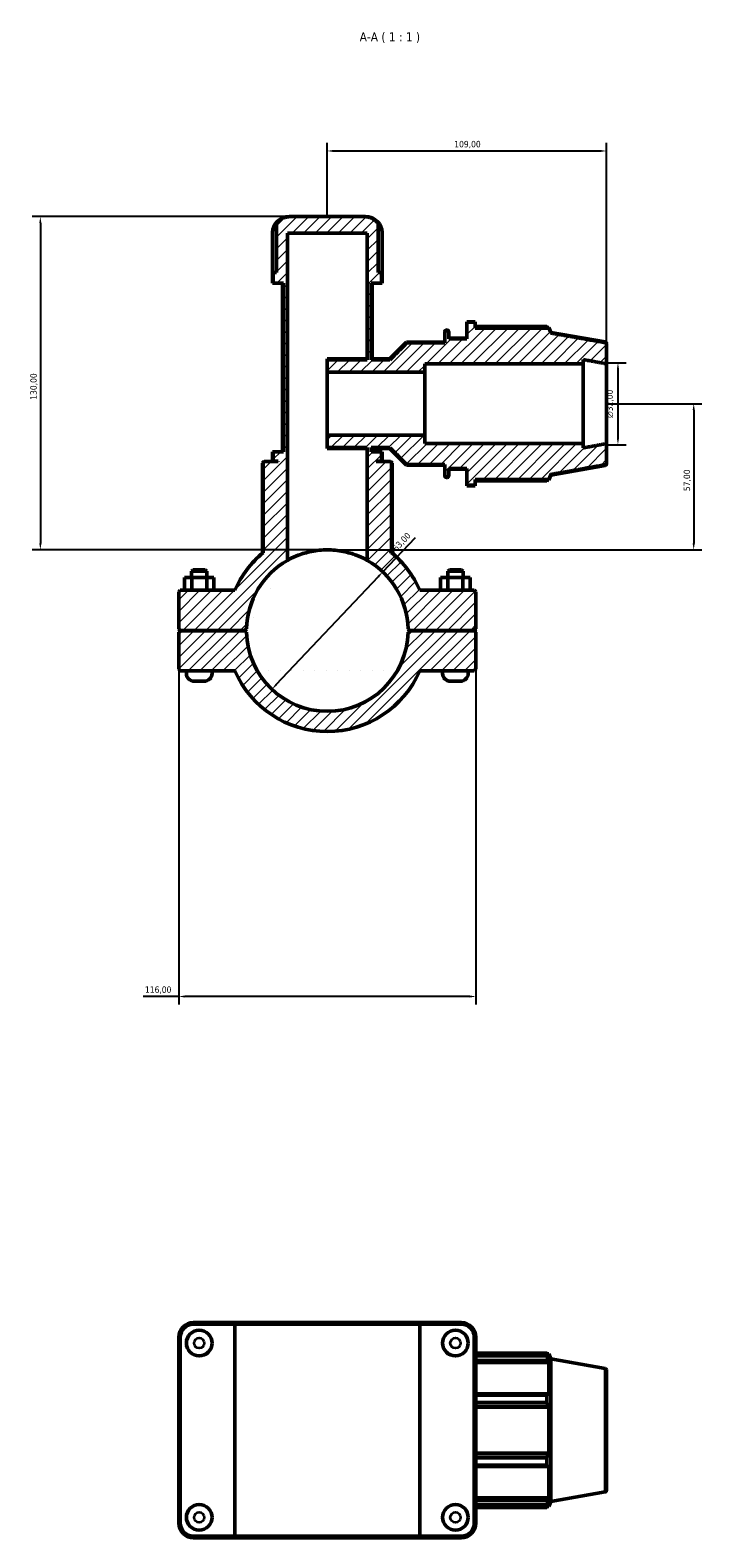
# Model space of a CAD drawing. Header units: millimetres. Extents: x 0 to 904, y -9 to 1297.
# Tile 5 of 5: x 285 to 547, y 709 to 1297. Entities that reach past the tile are written whole.
import ezdxf

# ---------------------------------------------------------------- set-up
doc = ezdxf.new("R2010")
doc.units = ezdxf.units.MM
for name, color, linetype, lineweight in [('Dimension (ISO)', 7, 'Continuous', 25), ('Hatch (ISO)', 7, 'Continuous', 18), ('Symbol (ISO)', 7, 'Continuous', 25), ('Visible (ISO)', 7, 'Continuous', 50), ('Visible Narrow (ISO)', 7, 'Continuous', 35)]:
    doc.layers.add(name, color=color, linetype=linetype, lineweight=lineweight)
doc.styles.add('Label Text (ISO)', font='tahoma.ttf')
doc.styles.add('Note Text (ISO)', font='tahoma.ttf')
doc.dimstyles.new('Default (ISO)', dxfattribs={"dimtxt": 2.5, "dimasz": 2.5, "dimexe": 3.175, "dimexo": 0, "dimgap": 0.762, "dimtad": 1, "dimrnd": 1e-08, "dimzin": 0, "dimtxsty": 'Note Text (ISO)', "dimcen": 0.09, "dimdle": 10, "dimclrd": 256, "dimclre": 256, "dimclrt": 256, "dimazin": 0, "dimtfac": 1.40208, "dimtmove": 0, "dimatfit": 3, "dimfxl": 1, "dimtolj": 1, "dimtzin": 0, "dimlwd": -1, "dimlwe": -1, "dimarcsym": 0})

# ---------------------------------------------------------------- blocks, each defined once
blk = doc.blocks.new('*D7')
at = {"layer": 'Defpoints', "color": 0, "transparency": 16777216}
for p in [(386.58, 1224.48), (289.03, 1094.48), (401.04, 1094.48)]:
    blk.add_point(p, dxfattribs=at)
at = {"layer": 'Dimension (ISO)', "transparency": 16777216}
for p, q in [((386.58, 1224.48), (285.86, 1224.48)), ((289.03, 1221.98), (289.03, 1096.98)), ((401.04, 1094.48), (285.86, 1094.48))]:
    blk.add_line(p, q, dxfattribs=at)
for points in [[(288.61, 1221.98), (289.45, 1221.98), (289.03, 1224.48)], [(288.61, 1096.98), (289.45, 1096.98), (289.03, 1094.48)]]:
    blk.add_solid(points, dxfattribs=at)
at = {"layer": 'Dimension (ISO)', "color": 232, "true_color": 0xca0064, "transparency": 16777216, "insert": (285.1, 1153.03), "char_height": 2.5, "attachment_point": 1, "rotation": 90, "style": 'Note Text (ISO)'}
blk.add_mtext('\\A1;130,00', dxfattribs=at)
blk = doc.blocks.new('*D8')
at = {"layer": 'Defpoints', "color": 0, "transparency": 16777216}
for p in [(510.03, 1167.48), (510.03, 1135.48), (514.46, 1135.48)]:
    blk.add_point(p, dxfattribs=at)
at = {"layer": 'Dimension (ISO)', "transparency": 16777216}
for p, q in [((510.03, 1167.48), (517.63, 1167.48)), ((514.46, 1164.98), (514.46, 1137.98)), ((510.03, 1135.48), (517.63, 1135.48))]:
    blk.add_line(p, q, dxfattribs=at)
for points in [[(514.04, 1164.98), (514.88, 1164.98), (514.46, 1167.48)], [(514.04, 1137.98), (514.88, 1137.98), (514.46, 1135.48)]]:
    blk.add_solid(points, dxfattribs=at)
at = {"layer": 'Dimension (ISO)', "color": 232, "true_color": 0xca0064, "transparency": 16777216, "insert": (509.94, 1145.93), "char_height": 2.5, "attachment_point": 1, "rotation": 90, "style": 'Note Text (ISO)'}
blk.add_mtext('\\A1;\\fAIGDT|b0|i0;\\H2.5000;\\ln\\fTahoma|b0|i0;\\H2.5000;32,00', dxfattribs=at)
blk = doc.blocks.new('*D9')
at = {"layer": 'Defpoints', "color": 0, "transparency": 16777216}
for p in [(422.66, 1085.88), (379.4, 1040.08)]:
    blk.add_point(p, dxfattribs=at)
at = {"layer": 'Dimension (ISO)', "transparency": 16777216}
for p, q in [((422.66, 1085.88), (435.39, 1099.35)), ((381.11, 1041.9), (420.95, 1084.06))]:
    blk.add_line(p, q, dxfattribs=at)
for points in [[(420.64, 1084.35), (421.25, 1083.77), (422.66, 1085.88)], [(380.81, 1042.19), (381.42, 1041.62), (379.4, 1040.08)]]:
    blk.add_solid(points, dxfattribs=at)
at = {"layer": 'Dimension (ISO)', "color": 232, "true_color": 0xca0064, "transparency": 16777216, "insert": (424.43, 1093.54), "char_height": 2.5, "attachment_point": 1, "rotation": 46.62502, "style": 'Note Text (ISO)'}
blk.add_mtext('\\A1;∅63,00', dxfattribs=at)
blk = doc.blocks.new('*D10')
at = {"layer": 'Defpoints', "color": 0, "transparency": 16777216}
for p in [(510.03, 1151.48), (401.04, 1094.48), (544.03, 1094.48)]:
    blk.add_point(p, dxfattribs=at)
at = {"layer": 'Dimension (ISO)', "transparency": 16777216}
for p, q in [((510.03, 1151.48), (547.21, 1151.48)), ((544.03, 1148.98), (544.03, 1096.98)), ((401.04, 1094.48), (547.21, 1094.48))]:
    blk.add_line(p, q, dxfattribs=at)
for points in [[(543.61, 1148.98), (544.45, 1148.98), (544.03, 1151.48)], [(543.61, 1096.98), (544.45, 1096.98), (544.03, 1094.48)]]:
    blk.add_solid(points, dxfattribs=at)
at = {"layer": 'Dimension (ISO)', "color": 232, "true_color": 0xca0064, "transparency": 16777216, "insert": (540.1, 1117.38), "char_height": 2.5, "attachment_point": 1, "rotation": 90, "style": 'Note Text (ISO)'}
blk.add_mtext('\\A1;57,00', dxfattribs=at)
blk = doc.blocks.new('*D11')
at = {"layer": 'Defpoints', "color": 0, "transparency": 16777216}
for p in [(510.03, 1250.09), (401.03, 1224.48), (510.03, 1167.48)]:
    blk.add_point(p, dxfattribs=at)
at = {"layer": 'Dimension (ISO)', "transparency": 16777216}
for p, q in [((401.03, 1224.48), (401.03, 1253.27)), ((510.03, 1167.48), (510.03, 1253.27)), ((403.53, 1250.09), (507.53, 1250.09))]:
    blk.add_line(p, q, dxfattribs=at)
for points in [[(403.53, 1250.51), (403.53, 1249.67), (401.03, 1250.09)], [(507.53, 1250.51), (507.53, 1249.67), (510.03, 1250.09)]]:
    blk.add_solid(points, dxfattribs=at)
at = {"layer": 'Dimension (ISO)', "color": 232, "true_color": 0xca0064, "transparency": 16777216, "insert": (450.58, 1254.02), "char_height": 2.5, "attachment_point": 1, "style": 'Note Text (ISO)'}
blk.add_mtext('\\A1;109,00', dxfattribs=at)
blk = doc.blocks.new('*D12')
at = {"layer": 'Defpoints', "color": 0, "transparency": 16777216}
for p in [(343.03, 1063.66), (459.03, 1063.66), (343.03, 920.21)]:
    blk.add_point(p, dxfattribs=at)
at = {"layer": 'Dimension (ISO)', "transparency": 16777216}
for p, q in [((343.03, 1063.66), (343.03, 917.03)), ((459.03, 1063.66), (459.03, 917.03)), ((343.03, 920.21), (329.1, 920.21)), ((456.53, 920.21), (345.53, 920.21))]:
    blk.add_line(p, q, dxfattribs=at)
for points in [[(345.53, 920.62), (345.53, 919.79), (343.03, 920.21)], [(456.53, 920.62), (456.53, 919.79), (459.03, 920.21)]]:
    blk.add_solid(points, dxfattribs=at)
at = {"layer": 'Dimension (ISO)', "color": 232, "true_color": 0xca0064, "transparency": 16777216, "insert": (329.86, 924.14), "char_height": 2.5, "attachment_point": 1, "style": 'Note Text (ISO)'}
blk.add_mtext('\\A1;116,00', dxfattribs=at)

msp = doc.modelspace()

# ---------------------------------------------------------------- hatches: boundary and pattern name
at = {"layer": 'Hatch (ISO)'}
h = msp.add_hatch(dxfattribs=at)
h.set_pattern_fill('ANSI31', color=256, scale=25.4, style=0)
h.set_pattern_definition([(45, (0, 0), (-2.245064, 2.245064), [])])
edge = h.paths.add_edge_path()
edge.add_ellipse((401.031, 1062.981), major_axis=(31.493, -0.68), ratio=1, start_angle=182.473761, end_angle=360)
edge.add_line((432.524, 1062.301), (433.161, 1062.931))
edge.add_line((433.161, 1062.931), (458.401, 1062.931))
edge.add_line((458.401, 1062.931), (459.031, 1062.301))
edge.add_line((459.031, 1062.301), (459.031, 1047.861))
edge.add_line((459.031, 1047.861), (458.401, 1047.231))
edge.add_line((458.401, 1047.231), (437.119, 1047.231))
edge.add_ellipse((401.031, 1062.981), major_axis=(-36.088, -15.75), ratio=1, start_angle=0, end_angle=132.843643, ccw=False)
edge.add_line((364.943, 1047.231), (343.661, 1047.231))
edge.add_line((343.661, 1047.231), (343.031, 1047.861))
edge.add_line((343.031, 1047.861), (343.031, 1062.301))
edge.add_line((343.031, 1062.301), (343.661, 1062.931))
edge.add_line((343.661, 1062.931), (368.901, 1062.931))
edge.add_line((368.901, 1062.931), (369.539, 1062.301))
edge = h.paths.add_edge_path()
edge.add_spline(control_points=[(426.076, 1128.351), (425.753, 1128.67), (425.439, 1128.981)], knot_values=[0, 0, 0, 0.089597, 0.089597, 0.089597], weights=[1, 1.0000812, 1], degree=2, periodic=0)
edge.add_line((425.439, 1128.981), (420.15, 1128.981))
edge.add_line((420.15, 1128.981), (420.15, 1129.081))
edge.add_line((420.15, 1129.081), (422.13, 1129.081))
edge.add_line((422.13, 1129.081), (422.13, 1132.714))
edge.add_line((422.13, 1132.714), (418.161, 1132.714))
edge.add_line((418.161, 1132.714), (418.161, 1134.351))
edge.add_line((418.161, 1134.351), (425.46, 1134.351))
edge.add_spline(control_points=[(425.46, 1134.351), (428.174, 1131.573), (431.931, 1127.77)], knot_values=[0, 0, 0, 0.922959, 0.922959, 0.922959], weights=[1, 1.0127961, 1], degree=2, periodic=0)
edge.add_line((431.931, 1127.77), (446.874, 1127.77))
edge.add_line((446.874, 1127.77), (446.874, 1123.567))
edge.add_spline(control_points=[(446.874, 1123.567), (446.874, 1123.487), (446.893, 1123.393), (446.953, 1123.246), (447.006, 1123.166), (447.118, 1123.054), (447.197, 1123.001), (447.343, 1122.94), (447.435, 1122.922), (447.514, 1122.922)], knot_values=[-0.0951919, -0.0951919, -0.0951919, -0.0951919, -0.0712228, -0.0712228, -0.0473637, -0.0473637, -0.023631, -0.023631, 0, 0, 0, 0], degree=3, periodic=0)
edge.add_line((447.514, 1122.922), (447.791, 1122.922))
edge.add_spline(control_points=[(447.791, 1122.922), (447.87, 1122.922), (447.963, 1122.94), (448.108, 1123.001), (448.187, 1123.054), (448.299, 1123.166), (448.352, 1123.246), (448.413, 1123.393), (448.431, 1123.487), (448.431, 1123.567)], knot_values=[0, 0, 0, 0, 0.023631, 0.023631, 0.0473637, 0.0473637, 0.0712228, 0.0712228, 0.0951919, 0.0951919, 0.0951919, 0.0951919], degree=3, periodic=0)
edge.add_line((448.431, 1123.567), (448.431, 1126.152))
edge.add_line((448.431, 1126.152), (455.531, 1126.152))
edge.add_line((455.531, 1126.152), (455.531, 1119.697))
edge.add_line((455.531, 1119.697), (458.731, 1119.697))
edge.add_line((458.731, 1119.697), (458.731, 1121.954))
edge.add_line((458.731, 1121.954), (487.534, 1121.954))
edge.add_spline(control_points=[(487.534, 1121.954), (487.894, 1122.952), (488.231, 1123.886)], knot_values=[0.2321888, 0.2321888, 0.2321888, 0.4453421, 0.4453421, 0.4453421], weights=[1.001227, 1.0011767, 1], degree=2, periodic=0)
edge.add_spline(control_points=[(488.231, 1123.886), (499.651, 1125.918), (509.502, 1127.676)], knot_values=[0, 0, 0, 2.1606117, 2.1606117, 2.1606117], weights=[1, 1.002673, 1], degree=2, periodic=0)
edge.add_spline(control_points=[(509.502, 1127.676), (509.549, 1127.684), (509.595, 1127.698), (509.708, 1127.745), (509.787, 1127.799), (509.899, 1127.911), (509.952, 1127.991), (510.013, 1128.139), (510.031, 1128.234), (510.031, 1128.314)], knot_values=[0.0105689, 0.0105689, 0.0105689, 0.0105689, 0.0236029, 0.0236029, 0.0473516, 0.0473516, 0.0712825, 0.0712825, 0.095374, 0.095374, 0.095374, 0.095374], degree=3, periodic=0)
edge.add_line((510.031, 1128.314), (510.031, 1135.918))
edge.add_spline(control_points=[(510.031, 1135.918), (505.717, 1135.136), (500.948, 1134.276)], knot_values=[0, 0, 0, 0.9230623, 0.9230623, 0.9230623], weights=[1, 1.0011967, 1], degree=2, periodic=0)
edge.add_line((500.948, 1134.276), (500.948, 1135.918))
edge.add_line((500.948, 1135.918), (439.031, 1135.918))
edge.add_line((439.031, 1135.918), (439.031, 1139.232))
edge.add_line((439.031, 1139.232), (401.031, 1139.232))
edge.add_line((401.031, 1139.232), (401.031, 1134.351))
edge.add_line((401.031, 1134.351), (416.594, 1134.351))
edge.add_line((416.594, 1134.351), (416.594, 1090.368))
edge.add_ellipse((401.031, 1062.981), major_axis=(15.563, 27.387), ratio=1, start_angle=300.84427, end_angle=360, ccw=False)
edge.add_line((432.524, 1063.661), (433.161, 1063.031))
edge.add_line((433.161, 1063.031), (458.401, 1063.031))
edge.add_line((458.401, 1063.031), (459.031, 1063.661))
edge.add_line((459.031, 1063.661), (459.031, 1078.101))
edge.add_line((459.031, 1078.101), (458.401, 1078.731))
edge.add_line((458.401, 1078.731), (437.119, 1078.731))
edge.add_ellipse((401.031, 1062.981), major_axis=(36.088, 15.75), ratio=1, start_angle=0, end_angle=26.923394)
edge.add_line((426.076, 1093.364), (426.076, 1128.351))
edge = h.paths.add_edge_path()
edge.add_spline(control_points=[(376.624, 1128.981), (376.309, 1128.67), (375.986, 1128.351)], knot_values=[0, 0, 0, 0.089597, 0.089597, 0.089597], weights=[1, 1.0000812, 1], degree=2, periodic=0)
edge.add_line((375.986, 1128.351), (375.986, 1093.364))
edge.add_ellipse((401.031, 1062.981), major_axis=(-25.045, 30.383), ratio=1, start_angle=0, end_angle=26.923394)
edge.add_line((364.943, 1078.731), (343.661, 1078.731))
edge.add_line((343.661, 1078.731), (343.031, 1078.101))
edge.add_line((343.031, 1078.101), (343.031, 1063.661))
edge.add_line((343.031, 1063.661), (343.661, 1063.031))
edge.add_line((343.661, 1063.031), (368.901, 1063.031))
edge.add_line((368.901, 1063.031), (369.539, 1063.661))
edge.add_ellipse((401.031, 1062.981), major_axis=(-31.493, 0.68), ratio=1, start_angle=300.84427, end_angle=360, ccw=False)
edge.add_line((385.469, 1090.368), (385.469, 1217.981))
edge.add_line((385.469, 1217.981), (416.594, 1217.981))
edge.add_line((416.594, 1217.981), (416.594, 1168.611))
edge.add_line((416.594, 1168.611), (401.031, 1168.611))
edge.add_line((401.031, 1168.611), (401.031, 1163.73))
edge.add_line((401.031, 1163.73), (439.031, 1163.73))
edge.add_line((439.031, 1163.73), (439.031, 1167.044))
edge.add_line((439.031, 1167.044), (500.948, 1167.044))
edge.add_line((500.948, 1167.044), (500.948, 1168.686))
edge.add_spline(control_points=[(500.948, 1168.686), (505.717, 1167.826), (510.031, 1167.044)], knot_values=[0, 0, 0, 0.9230623, 0.9230623, 0.9230623], weights=[1, 1.0011967, 1], degree=2, periodic=0)
edge.add_line((510.031, 1167.044), (510.031, 1174.648))
edge.add_spline(control_points=[(510.031, 1174.648), (510.031, 1174.728), (510.013, 1174.823), (509.952, 1174.971), (509.899, 1175.051), (509.787, 1175.164), (509.708, 1175.217), (509.595, 1175.264), (509.549, 1175.278), (509.502, 1175.286)], knot_values=[0.2861796, 0.2861796, 0.2861796, 0.2861796, 0.3102711, 0.3102711, 0.3342021, 0.3342021, 0.3579507, 0.3579507, 0.3709847, 0.3709847, 0.3709847, 0.3709847], degree=3, periodic=0)
edge.add_spline(control_points=[(509.502, 1175.286), (499.651, 1177.044), (488.231, 1179.076)], knot_values=[0, 0, 0, 2.1606117, 2.1606117, 2.1606117], weights=[1, 1.002673, 1], degree=2, periodic=0)
edge.add_spline(control_points=[(488.231, 1179.076), (487.894, 1180.01), (487.534, 1181.008)], knot_values=[0, 0, 0, 0.2131532, 0.2131532, 0.2131532], weights=[1, 1.0011767, 1.001227], degree=2, periodic=0)
edge.add_line((487.534, 1181.008), (458.731, 1181.008))
edge.add_line((458.731, 1181.008), (458.731, 1183.265))
edge.add_line((458.731, 1183.265), (455.531, 1183.265))
edge.add_line((455.531, 1183.265), (455.531, 1176.81))
edge.add_line((455.531, 1176.81), (448.431, 1176.81))
edge.add_line((448.431, 1176.81), (448.431, 1179.395))
edge.add_spline(control_points=[(448.431, 1179.395), (448.431, 1179.475), (448.413, 1179.569), (448.352, 1179.716), (448.299, 1179.796), (448.187, 1179.908), (448.108, 1179.961), (447.963, 1180.022), (447.87, 1180.04), (447.791, 1180.04)], knot_values=[-0.0951919, -0.0951919, -0.0951919, -0.0951919, -0.0712228, -0.0712228, -0.0473637, -0.0473637, -0.023631, -0.023631, 0, 0, 0, 0], degree=3, periodic=0)
edge.add_line((447.791, 1180.04), (447.514, 1180.04))
edge.add_spline(control_points=[(447.514, 1180.04), (447.435, 1180.04), (447.343, 1180.022), (447.197, 1179.961), (447.118, 1179.908), (447.006, 1179.796), (446.953, 1179.716), (446.893, 1179.569), (446.874, 1179.475), (446.874, 1179.395)], knot_values=[0, 0, 0, 0, 0.023631, 0.023631, 0.0473637, 0.0473637, 0.0712228, 0.0712228, 0.0951919, 0.0951919, 0.0951919, 0.0951919], degree=3, periodic=0)
edge.add_line((446.874, 1179.395), (446.874, 1175.192))
edge.add_line((446.874, 1175.192), (431.931, 1175.192))
edge.add_spline(control_points=[(431.931, 1175.192), (428.174, 1171.389), (425.46, 1168.611)], knot_values=[0, 0, 0, 0.922959, 0.922959, 0.922959], weights=[1, 1.0127961, 1], degree=2, periodic=0)
edge.add_line((425.46, 1168.611), (418.161, 1168.611))
edge.add_line((418.161, 1168.611), (418.161, 1198.481))
edge.add_line((418.161, 1198.481), (422.13, 1198.481))
edge.add_line((422.13, 1198.481), (422.13, 1202.681))
edge.add_line((422.13, 1202.681), (420.826, 1202.681))
edge.add_line((420.826, 1202.681), (420.826, 1221.859))
edge.add_spline(control_points=[(420.826, 1221.859), (420.633, 1222.114), (420.424, 1222.35), (419.925, 1222.844), (419.581, 1223.128), (418.84, 1223.617), (418.443, 1223.822), (417.681, 1224.134), (417.245, 1224.267), (416.355, 1224.441), (415.901, 1224.481), (415.485, 1224.481)], knot_values=[0.3917854, 0.3917854, 0.3917854, 0.3917854, 0.4801772, 0.4801772, 0.6023196, 0.6023196, 0.7244619, 0.7244619, 0.8492171, 0.8492171, 0.9739722, 0.9739722, 0.9739722, 0.9739722], degree=3, periodic=0)
edge.add_line((415.485, 1224.481), (386.577, 1224.481))
edge.add_spline(control_points=[(386.577, 1224.481), (386.162, 1224.481), (385.707, 1224.441), (384.817, 1224.267), (384.381, 1224.134), (383.619, 1223.822), (383.223, 1223.617), (382.482, 1223.128), (382.137, 1222.844), (381.639, 1222.35), (381.43, 1222.114), (381.237, 1221.859)], knot_values=[-0.9739722, -0.9739722, -0.9739722, -0.9739722, -0.8492171, -0.8492171, -0.7244619, -0.7244619, -0.6023196, -0.6023196, -0.4801772, -0.4801772, -0.3917854, -0.3917854, -0.3917854, -0.3917854], degree=3, periodic=0)
edge.add_line((381.237, 1221.859), (381.237, 1202.681))
edge.add_line((381.237, 1202.681), (379.932, 1202.681))
edge.add_line((379.932, 1202.681), (379.932, 1198.481))
edge.add_line((379.932, 1198.481), (383.901, 1198.481))
edge.add_line((383.901, 1198.481), (383.901, 1132.714))
edge.add_line((383.901, 1132.714), (379.932, 1132.714))
edge.add_line((379.932, 1132.714), (379.932, 1129.081))
edge.add_line((379.932, 1129.081), (381.913, 1129.081))
edge.add_line((381.913, 1129.081), (381.913, 1128.981))
edge.add_line((381.913, 1128.981), (376.624, 1128.981))

# ---------------------------------------------------------------- linework, layer by layer
at = {"layer": 'Visible (ISO)'}
for p, q in [((386.577, 1224.481), (386.108, 1224.481)), ((415.485, 1224.481), (386.577, 1224.481)), ((415.955, 1224.481), (415.485, 1224.481)), ((379.608, 1198.481), (379.608, 1217.981)), ((379.628, 1202.681), (379.628, 1217.981)), ((381.237, 1221.859), (381.237, 1202.681)), ((385.469, 1090.368), (385.469, 1217.981)), ((385.469, 1217.981), (416.594, 1217.981)), ((416.594, 1217.981), (416.594, 1168.611)), ((420.826, 1202.681), (420.826, 1221.859)), ((422.435, 1217.981), (422.435, 1202.681)), ((422.455, 1198.481), (422.455, 1217.981)), ((379.628, 1202.681), (379.932, 1202.681)), ((381.237, 1202.681), (379.932, 1202.681)), ((379.932, 1202.681), (379.932, 1198.481)), ((422.13, 1202.681), (420.826, 1202.681)), ((422.13, 1198.481), (422.13, 1202.681)), ((422.13, 1202.681), (422.435, 1202.681)), ((379.932, 1198.481), (379.608, 1198.481)), ((379.932, 1198.481), (383.901, 1198.481)), ((383.503, 1132.714), (383.503, 1198.481)), ((383.901, 1198.481), (383.901, 1132.714)), ((418.161, 1168.611), (418.161, 1198.481)), ((418.161, 1198.481), (422.13, 1198.481)), ((418.56, 1169.009), (418.56, 1198.481)), ((422.455, 1198.481), (422.13, 1198.481)), ((455.531, 1183.265), (455.531, 1183.481)), ((455.531, 1183.481), (458.731, 1183.481)), ((458.731, 1183.265), (455.531, 1183.265)), ((455.531, 1183.265), (455.531, 1176.81)), ((458.731, 1183.265), (458.731, 1183.481)), ((458.731, 1181.008), (458.731, 1183.265)), ((446.874, 1179.395), (446.874, 1179.641)), ((446.874, 1179.395), (446.874, 1175.192)), ((447.514, 1180.281), (447.791, 1180.281)), ((447.791, 1180.04), (447.514, 1180.04)), ((448.431, 1179.641), (448.431, 1179.395)), ((448.431, 1176.81), (448.431, 1179.395)), ((448.431, 1177.081), (455.531, 1177.081)), ((455.531, 1176.81), (448.431, 1176.81)), ((486.719, 1181.591), (458.731, 1181.591)), ((458.731, 1181.241), (487.534, 1181.241)), ((487.534, 1181.008), (458.731, 1181.008)), ((488.231, 1179.325), (487.534, 1181.241)), ((487.534, 1181.008), (487.534, 1181.241)), ((488.231, 1179.076), (488.231, 1179.325)), ((509.502, 1175.574), (488.231, 1179.325)), ((425.46, 1169.009), (431.931, 1175.481)), ((431.931, 1175.192), (431.931, 1175.481)), ((431.931, 1175.481), (446.874, 1175.481)), ((446.874, 1175.192), (431.931, 1175.192)), ((510.031, 1174.944), (510.031, 1174.648)), ((510.031, 1167.044), (510.031, 1174.648)), ((401.031, 1168.611), (401.031, 1169.009)), ((401.031, 1169.009), (416.594, 1169.009)), ((416.594, 1168.611), (401.031, 1168.611)), ((401.031, 1168.611), (401.031, 1163.73)), ((418.161, 1168.611), (418.56, 1169.009)), ((425.46, 1168.611), (418.161, 1168.611)), ((418.56, 1169.009), (425.46, 1169.009)), ((425.46, 1168.611), (425.46, 1169.009)), ((439.031, 1163.73), (439.031, 1167.044)), ((439.031, 1167.044), (500.948, 1167.044)), ((500.948, 1167.044), (500.948, 1168.686)), ((500.948, 1135.918), (500.948, 1167.044)), ((510.031, 1135.918), (510.031, 1167.044)), ((401.031, 1163.73), (439.031, 1163.73)), ((401.031, 1139.232), (401.031, 1163.73)), ((439.031, 1139.232), (439.031, 1163.73)), ((439.031, 1139.232), (401.031, 1139.232)), ((401.031, 1139.232), (401.031, 1134.351)), ((439.031, 1135.918), (439.031, 1139.232)), ((500.948, 1135.918), (439.031, 1135.918)), ((500.948, 1134.276), (500.948, 1135.918)), ((510.031, 1128.314), (510.031, 1135.918)), ((379.932, 1132.714), (379.608, 1132.714)), ((379.608, 1129.081), (379.608, 1132.714)), ((383.901, 1132.714), (379.932, 1132.714)), ((379.932, 1132.714), (379.932, 1129.081)), ((401.031, 1134.351), (416.594, 1134.351)), ((401.031, 1133.953), (401.031, 1134.351)), ((401.031, 1133.953), (416.594, 1133.953)), ((416.594, 1134.351), (416.594, 1090.368)), ((418.161, 1132.714), (418.161, 1134.351)), ((418.161, 1134.351), (425.46, 1134.351)), ((418.56, 1133.953), (418.161, 1134.351)), ((422.13, 1132.714), (418.161, 1132.714)), ((418.56, 1133.953), (425.46, 1133.953)), ((418.56, 1132.714), (418.56, 1133.953)), ((422.13, 1129.081), (422.13, 1132.714)), ((422.455, 1132.714), (422.13, 1132.714)), ((422.455, 1129.081), (422.455, 1132.714)), ((425.46, 1133.953), (425.46, 1134.351)), ((425.46, 1133.953), (431.931, 1127.481)), ((376.342, 1128.981), (375.712, 1128.351)), ((375.986, 1128.351), (375.712, 1128.351)), ((375.712, 1093.136), (375.712, 1128.351)), ((375.986, 1128.351), (375.986, 1093.364)), ((376.342, 1128.981), (376.624, 1128.981)), ((381.913, 1128.981), (376.624, 1128.981)), ((379.932, 1129.081), (379.608, 1129.081)), ((379.932, 1129.081), (381.913, 1129.081)), ((381.555, 1128.981), (381.555, 1129.081)), ((381.913, 1129.081), (381.913, 1128.981)), ((420.15, 1128.981), (420.15, 1129.081)), ((420.15, 1129.081), (422.13, 1129.081)), ((425.439, 1128.981), (420.15, 1128.981)), ((420.507, 1128.981), (420.507, 1129.081)), ((422.455, 1129.081), (422.13, 1129.081)), ((425.439, 1128.981), (425.72, 1128.981)), ((425.72, 1128.981), (426.35, 1128.351)), ((426.076, 1093.364), (426.076, 1128.351)), ((426.35, 1128.351), (426.076, 1128.351)), ((426.35, 1093.136), (426.35, 1128.351)), ((431.931, 1127.77), (446.874, 1127.77)), ((431.931, 1127.481), (431.931, 1127.77)), ((431.931, 1127.481), (446.874, 1127.481)), ((446.874, 1127.77), (446.874, 1123.567)), ((446.874, 1123.321), (446.874, 1123.567)), ((448.431, 1123.567), (448.431, 1126.152)), ((448.431, 1126.152), (455.531, 1126.152)), ((448.431, 1125.881), (455.531, 1125.881)), ((448.431, 1123.567), (448.431, 1123.321)), ((455.531, 1126.152), (455.531, 1119.697)), ((488.231, 1123.637), (487.534, 1121.721)), ((509.502, 1127.388), (488.231, 1123.637)), ((488.231, 1123.637), (488.231, 1123.886)), ((510.031, 1128.314), (510.031, 1128.018)), ((447.514, 1122.922), (447.791, 1122.922)), ((447.514, 1122.681), (447.791, 1122.681)), ((455.531, 1119.697), (458.731, 1119.697)), ((455.531, 1119.481), (455.531, 1119.697)), ((455.531, 1119.481), (458.731, 1119.481)), ((458.731, 1119.697), (458.731, 1121.954)), ((458.731, 1121.954), (487.534, 1121.954)), ((458.731, 1121.721), (487.534, 1121.721)), ((458.731, 1121.371), (486.719, 1121.371)), ((458.731, 1119.481), (458.731, 1119.697)), ((487.534, 1121.721), (487.534, 1121.954)), ((345.258, 1083.731), (348.171, 1083.731)), ((345.258, 1078.731), (345.258, 1083.731)), ((348.661, 1086.731), (348.031, 1086.101)), ((354.031, 1086.101), (348.031, 1086.101)), ((348.031, 1083.731), (348.031, 1086.101)), ((348.171, 1083.731), (353.945, 1083.731)), ((348.171, 1078.731), (348.171, 1083.731)), ((348.661, 1086.731), (353.401, 1086.731)), ((353.401, 1086.731), (354.031, 1086.101)), ((353.945, 1083.731), (356.805, 1083.731)), ((353.945, 1078.731), (353.945, 1083.731)), ((354.031, 1083.731), (354.031, 1086.101)), ((356.805, 1078.731), (356.805, 1083.731)), ((448.118, 1083.731), (445.258, 1083.731)), ((445.258, 1078.731), (445.258, 1083.731)), ((448.661, 1086.731), (448.031, 1086.101)), ((448.031, 1086.101), (454.031, 1086.101)), ((448.031, 1086.101), (448.031, 1083.731)), ((448.118, 1078.731), (448.118, 1083.731)), ((453.891, 1083.731), (448.118, 1083.731)), ((453.401, 1086.731), (448.661, 1086.731)), ((453.401, 1086.731), (454.031, 1086.101)), ((453.891, 1078.731), (453.891, 1083.731)), ((456.805, 1083.731), (453.891, 1083.731)), ((454.031, 1086.101), (454.031, 1083.731)), ((456.805, 1078.731), (456.805, 1083.731)), ((343.661, 1078.731), (343.031, 1078.101)), ((343.031, 1078.101), (343.031, 1063.661)), ((364.943, 1078.731), (343.661, 1078.731)), ((458.401, 1078.731), (437.119, 1078.731)), ((459.031, 1078.101), (458.401, 1078.731)), ((459.031, 1063.661), (459.031, 1078.101)), ((343.031, 1063.661), (343.661, 1063.031)), ((343.661, 1062.931), (343.031, 1062.301)), ((343.031, 1062.301), (343.031, 1047.861)), ((343.661, 1063.031), (368.901, 1063.031)), ((368.901, 1062.931), (343.661, 1062.931)), ((346.031, 1062.931), (346.031, 1063.031)), ((356.031, 1062.931), (356.031, 1063.031)), ((368.901, 1063.031), (369.539, 1063.661)), ((369.539, 1062.301), (368.901, 1062.931)), ((432.524, 1063.661), (433.161, 1063.031)), ((433.161, 1062.931), (432.524, 1062.301)), ((433.161, 1063.031), (458.401, 1063.031)), ((458.401, 1062.931), (433.161, 1062.931)), ((446.031, 1063.031), (446.031, 1062.931)), ((456.031, 1063.031), (456.031, 1062.931)), ((458.401, 1063.031), (459.031, 1063.661)), ((459.031, 1062.301), (458.401, 1062.931)), ((459.031, 1047.861), (459.031, 1062.301)), ((343.031, 1047.861), (343.661, 1047.231)), ((343.661, 1047.231), (364.943, 1047.231)), ((346.031, 1046.231), (346.031, 1047.231)), ((356.031, 1046.231), (356.031, 1047.231)), ((437.119, 1047.231), (458.401, 1047.231)), ((446.031, 1047.231), (446.031, 1046.231)), ((456.031, 1047.231), (456.031, 1046.231)), ((458.401, 1047.231), (459.031, 1047.861)), ((353.031, 1043.231), (349.031, 1043.231)), ((449.031, 1043.231), (453.031, 1043.231)), ((365.358, 793.001), (348.831, 793.001)), ((348.831, 792.371), (364.943, 792.371)), ((437.119, 792.371), (364.943, 792.371)), ((364.943, 709.631), (364.943, 792.371)), ((365.358, 793.001), (436.704, 793.001)), ((453.231, 793.001), (436.704, 793.001)), ((437.119, 792.371), (453.231, 792.371)), ((437.119, 709.631), (437.119, 792.371)), ((343.031, 787.201), (343.031, 714.801)), ((343.661, 714.801), (343.661, 787.201)), ((458.401, 787.201), (458.401, 714.801)), ((459.031, 714.801), (459.031, 787.201)), ((459.031, 781.11), (486.719, 781.11)), ((486.719, 779.953), (459.031, 779.953)), ((459.031, 778.25), (487.184, 778.25)), ((459.031, 777.398), (487.534, 777.398)), ((486.719, 779.953), (486.719, 781.11)), ((486.922, 780.761), (487.534, 780.761)), ((487.534, 779.383), (487.184, 780.299)), ((487.184, 778.25), (487.534, 777.398)), ((487.534, 779.383), (487.534, 780.761)), ((488.231, 778.845), (487.534, 780.761)), ((487.534, 764.742), (487.534, 777.398)), ((488.231, 723.157), (488.231, 778.845)), ((509.502, 775.094), (488.231, 778.845)), ((510.031, 774.464), (510.031, 727.538)), ((487.184, 765.186), (459.031, 765.186)), ((487.534, 764.742), (487.184, 765.186)), ((459.031, 764.63), (486.719, 764.63)), ((486.719, 761.836), (459.031, 761.836)), ((459.031, 760.238), (487.184, 760.238)), ((459.031, 759.95), (487.534, 759.95)), ((486.719, 761.836), (486.719, 764.63)), ((487.184, 760.238), (487.534, 759.95)), ((487.534, 742.052), (487.534, 759.95)), ((459.031, 742.052), (487.534, 742.052)), ((487.184, 741.763), (459.031, 741.763)), ((487.534, 742.052), (487.184, 741.763)), ((459.031, 740.165), (486.719, 740.165)), ((486.719, 737.372), (459.031, 737.372)), ((459.031, 736.816), (487.184, 736.816)), ((486.719, 737.372), (486.719, 740.165)), ((487.184, 736.816), (487.534, 737.259)), ((487.534, 724.603), (487.534, 737.259)), ((459.031, 724.603), (487.534, 724.603)), ((487.184, 723.752), (459.031, 723.752)), ((487.534, 724.603), (487.184, 723.752)), ((509.502, 726.908), (488.231, 723.157)), ((459.031, 722.048), (486.719, 722.048)), ((486.719, 720.891), (459.031, 720.891)), ((486.719, 720.891), (486.719, 722.048)), ((486.922, 721.241), (487.534, 721.241)), ((487.184, 721.703), (487.534, 722.618)), ((488.231, 723.157), (487.534, 721.241)), ((487.534, 721.241), (487.534, 722.618)), ((364.943, 709.631), (348.831, 709.631)), ((348.831, 709.001), (365.358, 709.001)), ((364.943, 709.631), (437.119, 709.631)), ((436.704, 709.001), (365.358, 709.001)), ((436.704, 709.001), (453.231, 709.001)), ((453.231, 709.631), (437.119, 709.631))]:
    msp.add_line(p, q, dxfattribs=at)
for centre in [(351.031, 785.001), (451.031, 785.001), (351.031, 717.001), (451.031, 717.001)]:
    msp.add_circle(centre, 5, dxfattribs=at)
for centre, radius, start, end in [((386.108, 1217.981), 6.5, 90, 180), ((415.955, 1217.981), 6.5, 0, 90), ((447.514, 1179.641), 0.64, 90, 180), ((447.791, 1179.641), 0.64, 0, 90), ((509.391, 1174.944), 0.64, 0, 80), ((509.391, 1128.018), 0.64, 280, 0), ((447.514, 1123.321), 0.64, 180, 270), ((447.791, 1123.321), 0.64, 270, 0), ((401.031, 1062.981), 39.375, 129.498427, 156.421822), ((401.031, 1062.981), 31.5, 119.607389, 178.76312), ((401.031, 1062.981), 31.5, 1.23688, 60.392611), ((401.031, 1062.981), 39.375, 23.578178, 50.501573), ((401.031, 1062.981), 31.5, 181.23688, 358.76312), ((401.031, 1062.981), 39.375, 203.578178, 336.421822), ((349.031, 1046.231), 3, 180, 270), ((353.031, 1046.231), 3, 270, 0), ((449.031, 1046.231), 3, 180, 270), ((453.031, 1046.231), 3, 270, 0), ((348.831, 787.201), 5.8, 90, 180), ((348.831, 787.201), 5.17, 90, 180), ((453.231, 787.201), 5.8, 0, 90), ((453.231, 787.201), 5.17, 0, 90), ((509.391, 774.464), 0.64, 0, 80), ((509.391, 727.538), 0.64, 280, 0), ((348.831, 714.801), 5.8, 180, 270), ((348.831, 714.801), 5.17, 180, 270), ((453.231, 714.801), 5.8, 270, 0), ((453.231, 714.801), 5.17, 270, 0)]:
    msp.add_arc(centre, radius, start, end, dxfattribs=at)
for points, knots in [([(386.577, 1224.481), (386.162, 1224.481), (385.707, 1224.441), (384.817, 1224.267), (384.381, 1224.134), (383.619, 1223.822), (383.223, 1223.617), (382.482, 1223.128), (382.137, 1222.844), (381.639, 1222.35), (381.43, 1222.114), (381.237, 1221.859)], [-0.97397224, -0.97397224, -0.97397224, -0.97397224, -0.84921708, -0.84921708, -0.72446193, -0.72446193, -0.60231955, -0.60231955, -0.48017718, -0.48017718, -0.39178544, -0.39178544, -0.39178544, -0.39178544]), ([(420.826, 1221.859), (420.633, 1222.114), (420.424, 1222.35), (419.925, 1222.844), (419.581, 1223.128), (418.84, 1223.617), (418.443, 1223.822), (417.681, 1224.134), (417.245, 1224.267), (416.355, 1224.441), (415.901, 1224.481), (415.485, 1224.481)], [0.39178544, 0.39178544, 0.39178544, 0.39178544, 0.48017718, 0.48017718, 0.60231955, 0.60231955, 0.72446193, 0.72446193, 0.84921708, 0.84921708, 0.97397224, 0.97397224, 0.97397224, 0.97397224]), ([(379.628, 1217.981), (379.628, 1218.356), (379.673, 1218.797), (379.827, 1219.568), (379.98, 1220.023), (380.252, 1220.609), (380.394, 1220.856), (380.697, 1221.294), (380.859, 1221.486), (381.085, 1221.719), (381.16, 1221.791), (381.237, 1221.859)], [1.14964888, 1.14964888, 1.14964888, 1.14964888, 1.26211138, 1.26211138, 1.39910208, 1.39910208, 1.50192766, 1.50192766, 1.60475325, 1.60475325, 1.6542932, 1.6542932, 1.6542932, 1.6542932]), ([(420.826, 1221.859), (420.902, 1221.791), (420.977, 1221.719), (421.203, 1221.486), (421.365, 1221.294), (421.669, 1220.856), (421.81, 1220.609), (422.082, 1220.023), (422.235, 1219.568), (422.39, 1218.797), (422.435, 1218.356), (422.435, 1217.981)], [2.94430233, 2.94430233, 2.94430233, 2.94430233, 2.99384229, 2.99384229, 3.09666788, 3.09666788, 3.19949346, 3.19949346, 3.33648415, 3.33648415, 3.44894665, 3.44894665, 3.44894665, 3.44894665]), ([(447.514, 1180.04), (447.435, 1180.04), (447.343, 1180.022), (447.197, 1179.961), (447.118, 1179.908), (447.006, 1179.796), (446.953, 1179.716), (446.893, 1179.569), (446.874, 1179.475), (446.874, 1179.395)], [0, 0, 0, 0, 0.023631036, 0.023631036, 0.047363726, 0.047363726, 0.071222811, 0.071222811, 0.095191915, 0.095191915, 0.095191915, 0.095191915]), ([(448.431, 1179.395), (448.431, 1179.475), (448.413, 1179.569), (448.352, 1179.716), (448.299, 1179.796), (448.187, 1179.908), (448.108, 1179.961), (447.963, 1180.022), (447.87, 1180.04), (447.791, 1180.04)], [-0.095191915, -0.095191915, -0.095191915, -0.095191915, -0.071222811, -0.071222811, -0.047363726, -0.047363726, -0.023631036, -0.023631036, 0, 0, 0, 0]), ([(510.031, 1174.648), (510.031, 1174.728), (510.013, 1174.823), (509.952, 1174.971), (509.899, 1175.051), (509.787, 1175.164), (509.708, 1175.217), (509.595, 1175.264), (509.549, 1175.278), (509.502, 1175.286)], [0.286179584, 0.286179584, 0.286179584, 0.286179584, 0.310271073, 0.310271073, 0.334202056, 0.334202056, 0.35795069, 0.35795069, 0.370984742, 0.370984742, 0.370984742, 0.370984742]), ([(446.874, 1123.567), (446.874, 1123.487), (446.893, 1123.393), (446.953, 1123.246), (447.006, 1123.166), (447.118, 1123.054), (447.197, 1123.001), (447.343, 1122.94), (447.435, 1122.922), (447.514, 1122.922)], [-0.095191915, -0.095191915, -0.095191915, -0.095191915, -0.071222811, -0.071222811, -0.047363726, -0.047363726, -0.023631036, -0.023631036, 0, 0, 0, 0]), ([(447.791, 1122.922), (447.87, 1122.922), (447.963, 1122.94), (448.108, 1123.001), (448.187, 1123.054), (448.299, 1123.166), (448.352, 1123.246), (448.413, 1123.393), (448.431, 1123.487), (448.431, 1123.567)], [0, 0, 0, 0, 0.023631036, 0.023631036, 0.047363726, 0.047363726, 0.071222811, 0.071222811, 0.095191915, 0.095191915, 0.095191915, 0.095191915]), ([(509.502, 1127.676), (509.549, 1127.684), (509.595, 1127.698), (509.708, 1127.745), (509.787, 1127.799), (509.899, 1127.911), (509.952, 1127.991), (510.013, 1128.139), (510.031, 1128.234), (510.031, 1128.314)], [0.010568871, 0.010568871, 0.010568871, 0.010568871, 0.023602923, 0.023602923, 0.047351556, 0.047351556, 0.071282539, 0.071282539, 0.095374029, 0.095374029, 0.095374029, 0.095374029]), ([(416.594, 1090.368), (416.393, 1090.482), (416.124, 1090.632), (414.97, 1091.245), (413.747, 1091.84), (411.646, 1092.648), (410.855, 1092.923), (409.127, 1093.436), (408.19, 1093.673), (406.223, 1094.066), (405.193, 1094.222), (403.109, 1094.43), (402.056, 1094.481), (400.007, 1094.481), (398.953, 1094.43), (396.87, 1094.222), (395.839, 1094.066), (393.873, 1093.673), (392.935, 1093.436), (391.207, 1092.923), (390.416, 1092.648), (388.316, 1091.84), (387.092, 1091.245), (385.938, 1090.632), (385.669, 1090.482), (385.469, 1090.368)], [0.3667128, 0.3667128, 0.3667128, 0.3667128, 0.6163851, 0.6163851, 1.2327703, 1.2327703, 1.5400598, 1.5400598, 1.8473494, 1.8473494, 2.1546389, 2.1546389, 2.4619285, 2.4619285, 2.769218, 2.769218, 3.0765076, 3.0765076, 3.3837971, 3.3837971, 3.6910867, 3.6910867, 4.3074718, 4.3074718, 4.5571441, 4.5571441, 4.5571441, 4.5571441])]:
    msp.add_open_spline(points, degree=3, knots=knots, dxfattribs=at)
for points, weights in [([(486.922, 1181.241), (486.822, 1181.414), (486.719, 1181.591)], [1.00110701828, 1.00062748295, 1]), ([(488.231, 1179.076), (487.894, 1180.01), (487.534, 1181.008)], [1, 1.00117672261, 1.00122702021]), ([(509.502, 1175.286), (499.651, 1177.044), (488.231, 1179.076)], [1, 1.00267300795, 1]), ([(431.931, 1175.192), (428.174, 1171.389), (425.46, 1168.611)], [1, 1.01279609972, 1]), ([(500.948, 1168.686), (505.717, 1167.826), (510.031, 1167.044)], [1, 1.00119669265, 1]), ([(510.031, 1135.918), (505.717, 1135.136), (500.948, 1134.276)], [1, 1.0011966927, 1]), ([(425.46, 1134.351), (428.174, 1131.573), (431.931, 1127.77)], [1, 1.01279609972, 1]), ([(376.624, 1128.981), (376.309, 1128.67), (375.986, 1128.351)], [1, 1.00008115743, 1]), ([(426.076, 1128.351), (425.753, 1128.67), (425.439, 1128.981)], [1, 1.00008115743, 1]), ([(487.534, 1121.954), (487.894, 1122.952), (488.231, 1123.886)], [1.00122702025, 1.00117672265, 1]), ([(488.231, 1123.886), (499.651, 1125.918), (509.502, 1127.676)], [1, 1.00267300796, 1]), ([(486.719, 1121.371), (486.822, 1121.548), (486.922, 1121.721)], [1, 1.00062748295, 1.00110701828]), ([(486.719, 781.11), (486.961, 780.696), (487.184, 780.299)], [1, 1.00147415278, 1.00213174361]), ([(487.184, 778.25), (486.961, 779.084), (486.719, 779.953)], [1.00213174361, 1.00147415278, 1]), ([(486.719, 764.63), (486.961, 764.913), (487.184, 765.186)], [1, 1.00147415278, 1.00213174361]), ([(487.184, 760.238), (486.961, 761.021), (486.719, 761.836)], [1.00213174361, 1.00147415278, 1]), ([(486.719, 740.165), (486.961, 740.981), (487.184, 741.763)], [1, 1.00147415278, 1.00213174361]), ([(487.184, 736.816), (486.961, 737.088), (486.719, 737.372)], [1.00213174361, 1.00147415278, 1]), ([(486.719, 722.048), (486.961, 722.917), (487.184, 723.752)], [1, 1.00147415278, 1.00213174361]), ([(487.184, 721.703), (486.961, 721.305), (486.719, 720.891)], [1.00213174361, 1.00147415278, 1])]:
    msp.add_rational_spline(points, weights, degree=2, dxfattribs=at)
for points in [[(365.358, 793.001), (365.219, 792.791), (365.081, 792.581), (364.943, 792.371)], [(436.704, 793.001), (436.843, 792.791), (436.981, 792.581), (437.119, 792.371)], [(365.358, 709.001), (365.219, 709.211), (365.081, 709.421), (364.943, 709.631)], [(436.704, 709.001), (436.843, 709.211), (436.981, 709.421), (437.119, 709.631)]]:
    msp.add_open_spline(points, degree=3, dxfattribs=at)
at = {"layer": 'Visible Narrow (ISO)'}
for p, q in [((348.831, 792.402), (348.831, 792.969)), ((453.231, 792.402), (453.231, 792.969)), ((343.63, 787.201), (343.063, 787.201)), ((458.433, 787.201), (459, 787.201)), ((509.502, 727.204), (509.502, 774.797)), ((343.63, 714.801), (343.063, 714.801)), ((458.433, 714.801), (459, 714.801)), ((348.831, 709.599), (348.831, 709.032)), ((453.231, 709.599), (453.231, 709.032))]:
    msp.add_line(p, q, dxfattribs=at)
for centre in [(351.031, 785.001), (451.031, 785.001), (351.031, 717.001), (451.031, 717.001)]:
    msp.add_circle(centre, 2, dxfattribs=at)

# ---------------------------------------------------------------- texts
at = {"layer": 'Symbol (ISO)', "insert": (413.67, 1292.227), "char_height": 3.5, "attachment_point": 7, "style": 'Label Text (ISO)'}
msp.add_mtext('A-A ( 1 : 1 )', dxfattribs=at)

# ---------------------------------------------------------------- dimensions: what is measured, and where the dimension line sits
at = {"layer": 'Dimension (ISO)'}
for base, p1, p2, angle, override, picture, middle in [((510.031, 1250.091), (401.031, 1224.481), (510.031, 1167.481), 180, {"dimdec": 2, "dimtp": 0, "dimtm": 0, "dimtdec": 2, "dimtofl": 0, "dimatfit": 1}, '*D11', (455.531, 1250.091)), ((289.031, 1094.481), (386.577, 1224.481), (401.042, 1094.481), 90, {"dimdec": 2, "dimtp": 0, "dimtm": 0, "dimtdec": 2, "dimtofl": 0, "dimatfit": 1}, '*D7', (289.031, 1157.981)), ((544.031, 1094.481), (510.031, 1151.481), (401.042, 1094.481), 90, {"dimdec": 2, "dimtp": 0, "dimtm": 0, "dimtdec": 2, "dimtofl": 0, "dimatfit": 1}, '*D10', (544.031, 1121.481)), ((343.031, 920.206), (459.031, 1063.661), (343.031, 1063.661), 180, {"dimdec": 2, "dimtp": 0, "dimtm": 0, "dimtdec": 2, "dimtofl": 0, "dimatfit": 2}, '*D12', (334.815, 920.206))]:
    dim = msp.add_linear_dim(base=base, p1=p1, p2=p2, angle=angle, dimstyle='Default (ISO)', override=override, dxfattribs=at)
    dim.commit()
    dim.dimension.update_dxf_attribs({"geometry": picture, "text_midpoint": middle, "dimtype": 160})
dim = msp.add_linear_dim(base=(514.46, 1135.481), p1=(510.031, 1167.481), p2=(510.031, 1135.481), angle=90, text='\\fAIGDT|b0|i0;\\H2.5000;\\ln\\fTahoma|b0|i0;\\H2.5000;<>', dimstyle='Default (ISO)', override={"dimdec": 2, "dimtp": 0, "dimtm": 0, "dimtdec": 2, "dimtofl": 0, "dimatfit": 1}, dxfattribs=at)
dim.commit()
dim.dimension.update_dxf_attribs({"geometry": '*D8', "text_midpoint": (514.46, 1151.481), "dimtype": 160})
dim = msp.add_diameter_dim_2p(p1=(379.398, 1040.084), p2=(422.664, 1085.878), dimstyle='Default (ISO)', override={"dimdec": 2, "dimlfac": 1, "dimtp": 0, "dimtm": 0, "dimtdec": 2, "dimatfit": 2}, dxfattribs=at)
dim.commit()
dim.dimension.update_dxf_attribs({"geometry": '*D9', "text_midpoint": (431.095, 1094.8), "dimtype": 163})

doc.saveas('drawing.dxf')
